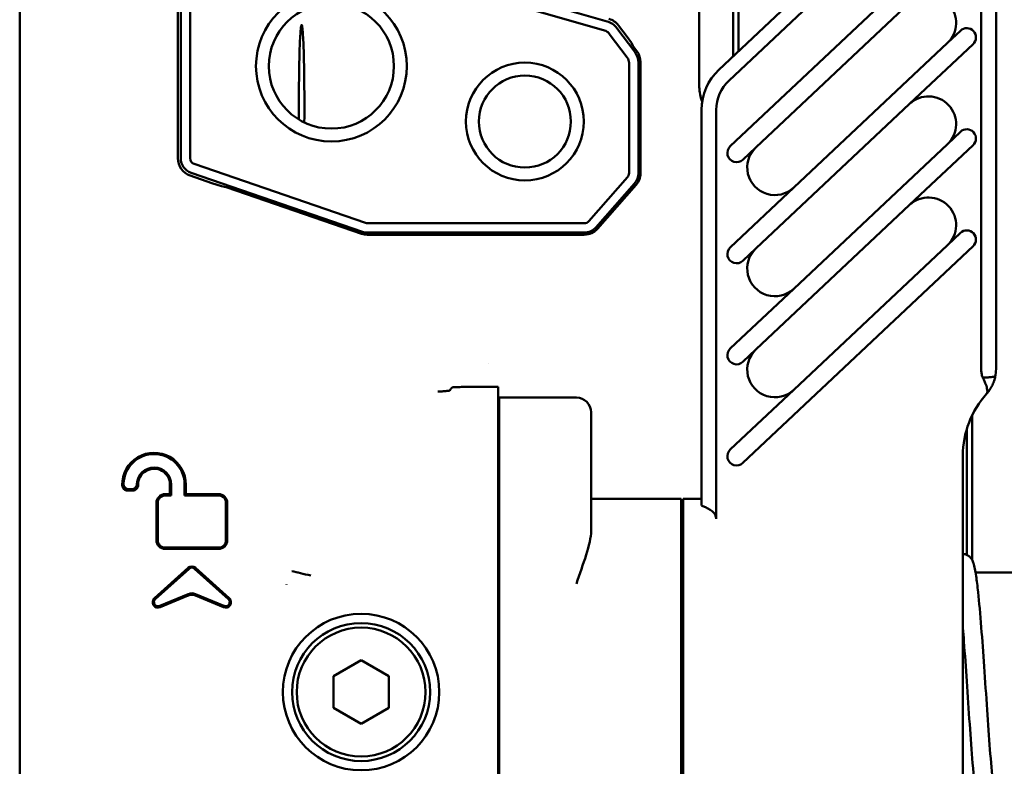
# Model space of a CAD drawing. Header units: millimetres. Extents: x 0 to 5104, y -184 to 1188.
# Tile 32 of 221: x 187 to 241, y 979 to 1020. Entities that reach past the tile are written whole.
import ezdxf

# ---------------------------------------------------------------- set-up
doc = ezdxf.new("R2010")
doc.units = ezdxf.units.MM
doc.header["$LTSCALE"] = 2
doc.layers.add('Sichtbar (ISO)', color=7, linetype='Continuous', lineweight=50)

msp = doc.modelspace()

# ---------------------------------------------------------------- linework, layer by layer
at = {"layer": 'Sichtbar (ISO)'}
for p, q in [((226.09, 1063.271), (226.09, 1018.351)), ((225.79, 1062.747), (225.79, 1018.069)), ((223.957, 1055.561), (223.957, 1016.4)), ((195.62, 1029.589), (195.62, 1012.535)), ((187.03, 961.183), (187.03, 1029.193)), ((195.783, 1029.127), (195.783, 1012.535)), ((196.292, 1012.535), (196.292, 1029.127)), ((225.024, 1017.347), (235.147, 1026.875)), ((235.695, 1026.292), (225.572, 1016.765)), ((239.28, 1001.07), (239.28, 1026.283)), ((240.08, 1026.283), (240.08, 1001.07)), ((225.639, 1013.186), (238.148, 1024.959)), ((218.951, 1019.968), (210.982, 1022.253)), ((210.842, 1021.764), (218.811, 1019.479)), ((227.034, 1013.126), (235.382, 1020.983)), ((220.034, 1019.135), (219.571, 1019.75)), ((219.068, 1019.303), (220.041, 1018.011)), ((220.447, 1018.317), (219.474, 1019.609)), ((237.438, 1018.799), (238.148, 1019.466)), ((220.034, 1019.135), (220.27, 1018.814)), ((220.27, 1018.814), (220.347, 1018.641)), ((237.438, 1018.799), (229.09, 1010.941)), ((238.833, 1018.738), (235.382, 1015.49)), ((220.562, 1018.356), (220.347, 1018.641)), ((220.14, 1017.716), (220.14, 1011.722)), ((220.648, 1011.722), (220.648, 1017.716)), ((220.764, 1011.722), (220.764, 1017.754)), ((227.034, 1007.633), (235.382, 1015.49)), ((224.08, 995.623), (224.08, 1015.163)), ((224.88, 1015.163), (224.88, 995.623)), ((237.438, 1013.306), (238.148, 1013.973)), ((237.438, 1013.306), (229.09, 1005.448)), ((227.034, 1013.126), (226.324, 1012.458)), ((238.833, 1013.245), (235.382, 1009.997)), ((205.814, 1009.023), (196.512, 1012.225)), ((196.347, 1011.744), (205.648, 1008.542)), ((197.479, 1011.183), (196.294, 1011.591)), ((197.992, 1011.012), (197.479, 1011.183)), ((220.058, 1011.506), (217.955, 1009.116)), ((218.337, 1008.78), (220.44, 1011.17)), ((198.255, 1010.965), (197.992, 1011.012)), ((205.611, 1008.433), (198.255, 1010.965)), ((218.424, 1008.704), (220.527, 1011.094)), ((225.639, 1007.693), (229.09, 1010.941)), ((227.034, 1002.14), (235.382, 1009.997)), ((217.71, 1009.005), (205.92, 1009.005)), ((205.92, 1008.496), (217.71, 1008.496)), ((237.438, 1007.813), (238.148, 1008.48)), ((217.71, 1008.381), (205.92, 1008.381)), ((238.833, 1007.752), (226.324, 995.979)), ((227.034, 1007.633), (226.324, 1006.965)), ((237.438, 1007.813), (229.09, 999.955)), ((225.639, 1002.2), (229.09, 1005.448)), ((227.034, 1002.14), (226.324, 1001.472)), ((212.48, 1001.379), (212.48, 1001.379)), ((213.03, 1000.106), (211.033, 1000.106)), ((213.03, 1000.106), (213.03, 999.51)), ((225.639, 996.707), (229.09, 999.955)), ((213.03, 999.51), (213.03, 999.039)), ((213.08, 997.99), (213.08, 999.53)), ((213.08, 999.53), (217.28, 999.53)), ((213.03, 995.205), (213.03, 999.039)), ((218.08, 997.542), (218.08, 998.73)), ((238.79, 990.69), (238.79, 998.585)), ((213.08, 997.99), (213.08, 989.41)), ((238.49, 990.984), (238.49, 997.82)), ((213.03, 997.53), (213.08, 997.53)), ((218.08, 997.542), (218.08, 992.292)), ((238.28, 996.384), (238.28, 995.623)), ((213.03, 994.863), (213.03, 995.205)), ((224.08, 993.665), (224.08, 995.623)), ((224.88, 995.623), (224.88, 992.936)), ((238.28, 995.623), (238.28, 992.04)), ((195.194, 994.285), (195.194, 994.8)), ((195.265, 994.215), (195.265, 994.8)), ((195.991, 994.215), (195.991, 994.8)), ((196.061, 994.285), (196.061, 994.8)), ((213.03, 994.863), (213.03, 989.096)), ((193.172, 994.477), (192.899, 994.477)), ((193.102, 994.547), (192.97, 994.547)), ((195.194, 994.285), (194.941, 994.285)), ((195.265, 994.215), (194.941, 994.215)), ((195.194, 994.285), (195.265, 994.215)), ((196.061, 994.285), (195.991, 994.215)), ((197.826, 994.215), (195.991, 994.215)), ((197.826, 994.285), (196.061, 994.285)), ((213.03, 994.53), (213.08, 994.53)), ((194.459, 993.803), (194.459, 991.789)), ((194.529, 993.803), (194.529, 991.789)), ((198.239, 991.789), (198.239, 993.803)), ((198.309, 991.789), (198.309, 993.803)), ((218.08, 994.03), (222.98, 994.03)), ((222.98, 973.03), (222.98, 994.03)), ((223.08, 993.93), (222.98, 993.93)), ((223.08, 973.03), (223.08, 994.03)), ((223.08, 994.03), (224.08, 994.03)), ((238.28, 974.03), (238.28, 992.04)), ((194.941, 991.377), (197.826, 991.377)), ((194.941, 991.306), (197.826, 991.306)), ((196.186, 990.285), (194.353, 988.634)), ((196.233, 990.232), (194.4, 988.581)), ((196.534, 990.232), (198.368, 988.581)), ((196.581, 990.285), (198.415, 988.634)), ((202.133, 990.03), (202.139, 990.03)), ((202.649, 990.03), (202.65, 990.03)), ((213.03, 990.03), (213.08, 990.03)), ((238.967, 990.03), (240.953, 990.03)), ((201.53, 989.383), (201.53, 989.384)), ((213.08, 977.65), (213.08, 989.41)), ((194.637, 988.207), (196.193, 988.856)), ((194.664, 988.142), (196.193, 988.78)), ((198.131, 988.207), (196.575, 988.856)), ((198.104, 988.142), (196.575, 988.78)), ((213.03, 989.096), (213.03, 988.835)), ((213.03, 988.7), (213.03, 988.835)), ((213.03, 988.7), (213.03, 988.225)), ((213.03, 978.834), (213.03, 988.225)), ((205.58, 985.262), (204.08, 984.396)), ((207.08, 984.396), (205.58, 985.262)), ((213.03, 985.13), (213.08, 985.13)), ((204.08, 984.396), (204.08, 982.664)), ((207.08, 982.664), (207.08, 984.396)), ((204.08, 982.664), (205.58, 981.798)), ((205.58, 981.798), (207.08, 982.664)), ((213.08, 981.93), (213.03, 981.93))]:
    msp.add_line(p, q, dxfattribs=at)
for centre, radius in [((203.967, 1017.544), 4.1), ((203.967, 1017.544), 3.4), ((214.48, 1014.53), 3.2), ((214.48, 1014.53), 2.5), ((205.58, 983.53), 4.25), ((205.58, 983.53), 3.75), ((205.58, 983.53), 3.5)]:
    msp.add_circle(centre, radius, dxfattribs=at)
for centre, radius, start, end in [((236.41, 1019.891), 1.5, 313.2643, 133.2643), ((238.491, 1019.102), 0.5, 313.2643, 133.2643), ((227.08, 1015.163), 3, 133.2643, 180), ((227.08, 1015.163), 2.2, 133.2643, 180), ((236.41, 1014.398), 1.5, 313.2643, 133.2643), ((238.491, 1013.609), 0.5, 313.2643, 133.2643), ((225.982, 1012.822), 0.5, 133.2643, 313.2643), ((228.062, 1012.033), 1.5, 133.2643, 313.2643), ((196.619, 1012.535), 0.998, 180, 251), ((196.619, 1012.535), 0.836, 180, 251), ((196.619, 1012.535), 0.327, 180, 251), ((219.813, 1011.722), 0.327, 318.663, 0), ((219.813, 1011.722), 0.836, 318.663, 0), ((219.813, 1011.722), 0.951, 318.663, 0), ((236.41, 1008.905), 1.5, 313.2643, 133.2643), ((205.92, 1009.332), 0.327, 251, 270), ((217.71, 1009.332), 0.327, 270, 318.663), ((205.92, 1009.332), 0.836, 251, 270), ((217.71, 1009.332), 0.836, 270, 318.663), ((217.71, 1009.332), 0.951, 270, 318.663), ((238.491, 1008.116), 0.5, 313.2643, 133.2643), ((205.92, 1009.332), 0.951, 251, 270), ((225.982, 1007.329), 0.5, 133.2643, 313.2643), ((228.062, 1006.54), 1.5, 133.2643, 313.2643), ((225.982, 1001.836), 0.5, 133.2643, 313.2643), ((228.062, 1001.047), 1.5, 133.2643, 313.2643), ((238.08, 1001.07), 1.2, 359.0809, 0), ((238.08, 1001.07), 2, 348.7128, 0), ((217.28, 998.73), 0.8, 0, 90), ((243.28, 996.384), 5, 137.9754, 180), ((194.332, 994.8), 1.73, 0, 181.0335), ((194.332, 994.8), 1.659, 0, 178.1307), ((225.982, 996.343), 0.5, 133.2643, 313.2643), ((194.332, 994.8), 0.933, 0, 177.9299), ((194.332, 994.8), 0.863, 0, 181.2764), ((194.941, 993.803), 0.483, 90, 180), ((194.941, 993.803), 0.412, 90, 180), ((197.826, 993.803), 0.483, 0, 90), ((197.826, 993.803), 0.412, 0, 90), ((194.941, 991.789), 0.483, 180, 270), ((194.941, 991.789), 0.412, 180, 270), ((197.826, 991.789), 0.483, 270, 0), ((197.826, 991.789), 0.412, 270, 0), ((196.384, 990.065), 0.295, 48, 132), ((196.384, 990.065), 0.225, 48, 132), ((194.55, 988.414), 0.295, 132, 292.6524), ((194.55, 988.414), 0.225, 132, 292.6524), ((198.218, 988.414), 0.295, 247.3476, 48), ((198.218, 988.414), 0.225, 247.3476, 48)]:
    msp.add_arc(centre, radius, start, end, dxfattribs=at)
for centre, major_axis, ratio, start_param, end_param in [((202.35, 1015.53), (0, 4.25), 0.034921, 4.462872, 8.065644), ((218.675, 1019.007), (-0.824, 0.566), 0.999956, 4.389541, 5.035237), ((218.772, 1019.148), (-0.567, -0.824), 0.999831, 2.818758, 3.464428), ((218.743, 1019.106), (0.354, -0.243), 0.865273, 1.19916, 1.942432), ((219.649, 1017.716), (-0.317, 0.948), 0.999956, 4.389541, 5.035237), ((219.764, 1017.754), (0.948, 0.317), 0.999831, 5.96035, 6.60602), ((219.762, 1017.754), (-0.136, 0.407), 0.865273, 4.340753, 5.084025), ((225.958, 1016.401), (1.895, 0.643), 0.999321, 2.81455, 3.214577), ((211.134, 999.221), (1, 1.637), 0.516804, 1.352279, 1.456853), ((196.384, 988.389), (0, -0.506), 0.988602, 2.750291, 3.532894), ((196.384, 988.312), (0, -0.506), 0.988602, 2.750291, 3.532894)]:
    msp.add_ellipse(centre, major_axis=major_axis, ratio=ratio, start_param=start_param, end_param=end_param, dxfattribs=at)
for points, knots in [([(239.29, 1000.865), (239.286, 1000.896), (239.283, 1000.927), (239.28, 1000.989), (239.279, 1001.02), (239.28, 1001.051)], [-0.01861951, -0.01861951, -0.01861951, -0.01861951, -0.00930523, -0.00930523, -0.00000008, -0.00000008, -0.00000008, -0.00000008]), ([(239.361, 1000.621), (239.342, 1000.658), (239.328, 1000.698), (239.304, 1000.781), (239.295, 1000.823), (239.29, 1000.865)], [-0.02590129, -0.02590129, -0.02590129, -0.02590129, -0.012947, -0.012947, -0.00002083, -0.00002083, -0.00002083, -0.00002083]), ([(239.566, 999.731), (239.599, 999.769), (239.611, 999.818), (239.613, 999.871), (239.614, 999.928), (239.603, 999.989), (239.589, 1000.045), (239.586, 1000.06), (239.581, 1000.077), (239.576, 1000.096), (239.553, 1000.174), (239.512, 1000.288), (239.457, 1000.415), (239.428, 1000.483), (239.394, 1000.555), (239.361, 1000.621)], [0, 0, 0, 0, 0.241188, 0.241188, 0.241188, 0.5, 0.5, 0.5, 0.569724, 0.569724, 0.569724, 0.849654, 0.849654, 0.849654, 1, 1, 1, 1]), ([(240.041, 1000.679), (240.032, 1000.677), (240.022, 1000.675), (240.013, 1000.673), (239.927, 1000.656), (239.844, 1000.645), (239.764, 1000.637), (239.694, 1000.629), (239.625, 1000.624), (239.558, 1000.622), (239.492, 1000.619), (239.427, 1000.619), (239.363, 1000.621)], [0.000516, 0.000516, 0.000516, 0.000516, 0.0387551, 0.0387551, 0.0387551, 0.3857386, 0.3857386, 0.3857386, 0.6924971, 0.6924971, 0.6924971, 0.9960686, 0.9960686, 0.9960686, 0.9960686]), ([(240.041, 1000.679), (240.026, 1000.604), (240.006, 1000.523), (239.976, 1000.436), (239.974, 1000.427), (239.97, 1000.418), (239.967, 1000.408), (239.937, 1000.322), (239.884, 1000.206), (239.861, 1000.16), (239.83, 1000.1), (239.787, 1000.023), (239.726, 999.934), (239.683, 999.872), (239.63, 999.803), (239.566, 999.731)], [0, 0, 0, 0, 0.25, 0.25, 0.25, 0.274832, 0.274832, 0.274832, 0.5, 0.5, 0.5, 0.792947, 0.792947, 0.792947, 1, 1, 1, 1]), ([(210.407, 999.92), (210.404, 999.915), (210.394, 999.912), (210.335, 999.899), (210.254, 999.89), (210.134, 999.879), (210.068, 999.874), (209.929, 999.866), (209.861, 999.862), (209.773, 999.857), (209.764, 999.857), (209.752, 999.856)], [0, 0, 0, 0, 0.020606, 0.020606, 0.0780763, 0.0780763, 0.1328326, 0.1328326, 0.1810567, 0.1810567, 0.1885201, 0.1885201, 0.1885201, 0.1885201]), ([(211.033, 1000.106), (210.968, 1000.106), (210.904, 1000.105), (210.783, 1000.103), (210.728, 1000.101), (210.634, 1000.096), (210.596, 1000.094), (210.543, 1000.087), (210.528, 1000.084), (210.525, 1000.081)], [0.000001, 0.000001, 0.000001, 0.000001, 0.01937084, 0.01937084, 0.0389274, 0.0389274, 0.05842523, 0.05842523, 0.07766164, 0.07766164, 0.07766164, 0.07766164]), ([(192.899, 994.477), (192.86, 994.477), (192.821, 994.484), (192.75, 994.514), (192.718, 994.535), (192.664, 994.588), (192.642, 994.62), (192.611, 994.691), (192.603, 994.729), (192.602, 994.769)], [0, 0, 0, 0, 0.01179588, 0.01179588, 0.02316682, 0.02316682, 0.03454781, 0.03454781, 0.04633401, 0.04633401, 0.04633401, 0.04633401]), ([(192.673, 994.854), (192.673, 994.834), (192.674, 994.813), (192.681, 994.772), (192.687, 994.751), (192.709, 994.696), (192.73, 994.664), (192.783, 994.61), (192.814, 994.588), (192.868, 994.564), (192.889, 994.557), (192.93, 994.549), (192.95, 994.547), (192.97, 994.547)], [-0.0477861, -0.0477861, -0.0477861, -0.0477861, -0.04171023, -0.04171023, -0.03526205, -0.03526205, -0.02389302, -0.02389302, -0.01253522, -0.01253522, -0.00607741, -0.00607741, 0, 0, 0, 0]), ([(193.102, 994.547), (193.141, 994.547), (193.179, 994.554), (193.249, 994.583), (193.281, 994.604), (193.336, 994.656), (193.358, 994.688), (193.389, 994.757), (193.398, 994.795), (193.399, 994.833)], [-0.04578763, -0.04578763, -0.04578763, -0.04578763, -0.03427158, -0.03427158, -0.02289387, -0.02289387, -0.01152765, -0.01152765, 0, 0, 0, 0]), ([(193.469, 994.781), (193.469, 994.761), (193.468, 994.741), (193.461, 994.7), (193.455, 994.679), (193.432, 994.625), (193.411, 994.593), (193.358, 994.539), (193.327, 994.517), (193.273, 994.493), (193.252, 994.487), (193.212, 994.479), (193.192, 994.477), (193.172, 994.477)], [0, 0, 0, 0, 0.00599964, 0.00599964, 0.01238691, 0.01238691, 0.02373769, 0.02373769, 0.03510157, 0.03510157, 0.04147796, 0.04147796, 0.04747591, 0.04747591, 0.04747591, 0.04747591]), ([(224.88, 992.936), (224.88, 993.111), (224.785, 993.243), (224.519, 993.467), (224.346, 993.558), (224.127, 993.647), (224.103, 993.656), (224.08, 993.665)], [1.9587346, 1.9587346, 1.9587346, 1.9587346, 2.077135, 2.077135, 2.1955353, 2.1955353, 2.2093131, 2.2093131, 2.2093131, 2.2093131]), ([(218.08, 992.292), (218.08, 991.925), (217.963, 991.479), (217.652, 990.487), (217.457, 989.941), (217.28, 989.41)], [-0.3994249, -0.3994249, -0.3994249, -0.3994249, -0.1997124, -0.1997124, 0, 0, 0, 0]), ([(238.28, 991.026), (238.321, 991.026), (238.361, 991.022), (238.453, 991.002), (238.509, 990.978), (238.619, 990.912), (238.667, 990.867), (238.735, 990.788), (238.757, 990.752), (238.811, 990.653), (238.833, 990.594), (238.914, 990.346), (238.955, 990.123), (239.036, 989.581), (239.072, 989.287), (239.166, 988.417), (239.223, 987.757), (239.332, 986.375), (239.384, 985.652), (239.488, 984.147), (239.543, 983.344), (239.647, 981.824), (239.7, 981.086), (239.802, 979.745), (239.854, 979.123), (239.957, 978.059), (240.01, 977.61), (240.082, 977.156), (240.105, 977.041), (240.143, 976.88), (240.161, 976.829), (240.164, 976.822), (240.164, 976.822), (240.164, 976.822)], [17.837666, 17.837666, 17.837666, 17.837666, 17.85343, 17.85343, 17.878055, 17.878055, 17.909956, 17.909956, 17.942176, 17.942176, 18.004942, 18.004942, 18.193658, 18.193658, 18.350497, 18.350497, 18.600747, 18.600747, 18.82698, 18.82698, 19.061908, 19.061908, 19.288908, 19.288908, 19.514457, 19.514457, 19.744762, 19.744762, 19.848765, 19.848765, 19.945307, 19.945307, 19.951359, 19.951359, 19.951359, 19.951359]), ([(201.808, 990.099), (201.966, 990.067), (202.124, 990.033), (202.279, 989.998), (202.472, 989.954), (202.66, 989.893), (202.858, 989.869)], [0, 0, 0, 0, 0.447732, 0.447732, 0.447732, 1, 1, 1, 1]), ([(240.471, 977.03), (240.431, 976.757), (240.397, 976.566), (240.251, 976.297), (240.203, 976.223), (240.075, 976.121), (240.03, 976.094), (239.936, 976.058), (239.891, 976.047), (239.777, 976.033), (239.707, 976.038), (239.58, 976.071), (239.522, 976.1), (239.415, 976.175), (239.372, 976.221), (239.303, 976.311), (239.28, 976.353), (239.224, 976.47), (239.2, 976.546), (239.107, 976.887), (239.052, 977.241), (238.932, 978.239), (238.87, 978.913), (238.756, 980.315), (238.702, 981.042), (238.596, 982.546), (238.542, 983.344), (238.439, 984.855), (238.388, 985.591), (238.318, 986.527), (238.299, 986.777), (238.28, 987.019)], [16.767169, 16.767169, 16.767169, 16.767169, 16.967297, 16.967297, 17.02326, 17.02326, 17.048559, 17.048559, 17.066925, 17.066925, 17.093991, 17.093991, 17.122575, 17.122575, 17.157219, 17.157219, 17.198609, 17.198609, 17.280735, 17.280735, 17.529307, 17.529307, 17.799313, 17.799313, 18.032159, 18.032159, 18.265895, 18.265895, 18.488723, 18.488723, 18.572322, 18.572322, 18.572322, 18.572322])]:
    msp.add_open_spline(points, degree=3, knots=knots, dxfattribs=at)
msp.add_open_spline([(239.362, 1000.621), (239.361, 1000.621), (239.361, 1000.621), (239.361, 1000.621)], degree=3, dxfattribs=at)

doc.saveas('drawing.dxf')
